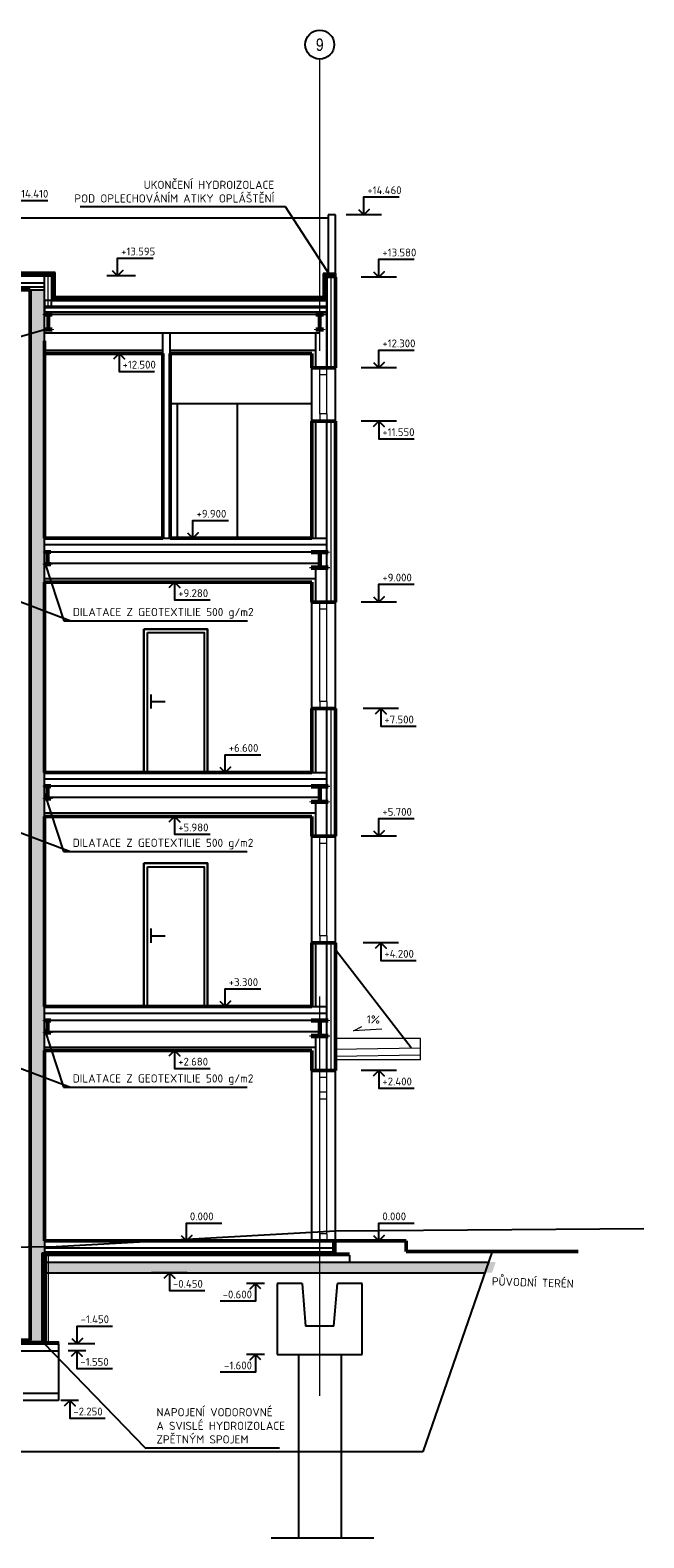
# Model space of a CAD drawing. Header units: millimetres. Extents: x -102634 to 407724, y -68883 to 155589.
# Tile 44 of 80: x 99362 to 108012, y 132598 to 153840. Entities that reach past the tile are written whole.
import ezdxf
from ezdxf.enums import TextEntityAlignment as Align
from ezdxf.lldxf.tags import DXFTag

# ---------------------------------------------------------------- set-up
doc = ezdxf.new("R2010")
doc.units = ezdxf.units.MM
doc.header["$LTSCALE"] = 20
doc.linetypes.add('IZOLACE_VODOTESNA_0.5', pattern=[30, 15, -15])
for name, color, linetype, lineweight in [('CKIZOLACE', 7, 'Continuous', 18), ('CKOKNA', 7, 'Continuous', 18), ('CKRASTR', 7, 'DASHDOT', 18), ('CKRASTR_POPIS', 9, 'Continuous', 25), ('CKSTENY_PODROVINOU', 7, 'Continuous', 25), ('CKSTENY_REZ', 7, 'Continuous', 50), ('CKTEXTY_MALE', 8, 'Continuous', 18), ('CSPROFILY_REZY', 7, 'Continuous', 50), ('IN_C_TENKA', 7, 'Continuous', 18), ('pohledy', 7, 'Continuous', 25), ('srafy', 7, 'Continuous', 18)]:
    doc.layers.add(name, color=color, linetype=linetype, lineweight=lineweight)
doc.layers.add('CKKOTY_VYS', color=8, linetype='Continuous', lineweight=25, plot=False)
doc.styles.add('Arial', font='arial.ttf', dxfattribs={"width": 0.8})
doc.styles.get("Standard").update_dxf_attribs({"font": 'isocpeur.ttf'})
tags = doc.linetypes.add('DASH', pattern=[0.75, 0.5, -0.25]).pattern_tags.tags
tags[6:7] = [DXFTag(74, 4), DXFTag(75, 0), DXFTag(340, '0'), DXFTag(46, 0.0), DXFTag(50, 0.0), DXFTag(44, 0.0), DXFTag(45, 0.0)]
tags[4:5] = [DXFTag(74, 4), DXFTag(75, 0), DXFTag(340, '0'), DXFTag(46, 0.0), DXFTag(50, 0.0), DXFTag(44, 0.0), DXFTag(45, 0.0)]
tags = doc.linetypes.add('DASHDOT', pattern=[25.4, 12.7, -6.35, 0, -6.35]).pattern_tags.tags
tags[10:11] = [DXFTag(74, 4), DXFTag(75, 0), DXFTag(340, '0'), DXFTag(46, 0.0), DXFTag(50, 0.0), DXFTag(44, 0.0), DXFTag(45, 0.0)]
tags[8:9] = [DXFTag(74, 4), DXFTag(75, 0), DXFTag(340, '0'), DXFTag(46, 0.0), DXFTag(50, 0.0), DXFTag(44, 0.0), DXFTag(45, 0.0)]
tags[6:7] = [DXFTag(74, 4), DXFTag(75, 0), DXFTag(340, '0'), DXFTag(46, 0.0), DXFTag(50, 0.0), DXFTag(44, 0.0), DXFTag(45, 0.0)]
tags[4:5] = [DXFTag(74, 4), DXFTag(75, 0), DXFTag(340, '0'), DXFTag(46, 0.0), DXFTag(50, 0.0), DXFTag(44, 0.0), DXFTag(45, 0.0)]
tags = doc.linetypes.add('DASHED', pattern=[19.05, 12.7, -6.35]).pattern_tags.tags
tags[6:7] = [DXFTag(74, 4), DXFTag(75, 0), DXFTag(340, '0'), DXFTag(46, 0.0), DXFTag(50, 0.0), DXFTag(44, 0.0), DXFTag(45, 0.0)]
tags[4:5] = [DXFTag(74, 4), DXFTag(75, 0), DXFTag(340, '0'), DXFTag(46, 0.0), DXFTag(50, 0.0), DXFTag(44, 0.0), DXFTag(45, 0.0)]
doc.linetypes.add('IZOLACE_POLYSTYREN_EXPANDOVANY', pattern='A,1,[224,CADKON.SHX,S=0.01,R=0,X=-0.5,Y=-1.74],-2', length=3)
doc.linetypes.add('IZOLACE_PROTIOTRESOVA', pattern='A,0.001,[219,CADKON.SHX,S=1,R=0,X=0,Y=0],-1,[219,CADKON.SHX,S=1,R=180,X=1,Y=0],-1', length=2.001)
doc.linetypes.add('IZOLACE_TEPELNA_U', pattern='A,0.00254,-2.54,[216,CADKON.SHX,S=2.54,R=0,X=-2.54,Y=0],-15.24,[216,CADKON.SHX,S=2.54,R=180,X=2.54,Y=0],-2.54', length=20.32254)
doc.linetypes.add('IZOLACE_TEPELNA_U_0.5', pattern='A,0.001,[221,CADKON.SHX,S=1,R=0,X=0,Y=0],-2,[221,CADKON.SHX,S=1,R=180,X=2,Y=0],-2', length=4.001)
tags = doc.linetypes.add('PRERUSENI', pattern='A,60,[100,CADKON.SHX,S=2.5,R=0,X=0,Y=0],-10', length=70).pattern_tags.tags
tags[12:13] = [DXFTag(74, 4), DXFTag(75, 0), DXFTag(340, '0'), DXFTag(46, 0.0), DXFTag(50, 0.0), DXFTag(44, 0.0), DXFTag(45, 0.0)]
doc.dimstyles.new('CADKON$7', dxfattribs={"dimscale": 100, "dimtxt": 2.5, "dimasz": 2.5, "dimexe": 1.8, "dimexo": 5, "dimgap": 0.6, "dimtad": 1, "dimrnd": 1, "dimtxsty": 'Standard', "dimblk1": 'OBLIQUE', "dimblk2": 'OBLIQUE', "dimsah": 1, "dimcen": 2.5, "dimadec": 1, "dimazin": 2, "dimtfac": 1, "dimtdec": 4, "dimtix": 1, "dimtmove": 0, "dimatfit": 3, "dimldrblk": 'DOTSMALL', "dimfxl": 5, "dimfxlon": 1, "dimtfill": 1, "dimtolj": 1, "dimarcsym": 0})

# ---------------------------------------------------------------- blocks, each defined once
blk = doc.blocks.new('*U781')
at = {"color": 0, "linetype": 'ByBlock', "lineweight": -2}
blk.add_lwpolyline([(-1.5, 1.5), (0, 0), (1.5, 1.5), (0, 0), (0, 5), (10, 5)], dxfattribs=at)
blk = doc.blocks.new('*U672')
at = {"color": 0, "linetype": 'ByBlock', "lineweight": -2}
blk.add_lwpolyline([(-1.5, 1.5), (0, 0), (1.5, 1.5), (0, 0), (0, 5), (10, 5)], dxfattribs=at)
blk = doc.blocks.new('*U707')
at = {"color": 0, "linetype": 'ByBlock', "lineweight": -2}
blk.add_lwpolyline([(-1.5, -1.5), (0, 0), (1.5, -1.5), (0, 0), (0, -5), (10, -5)], dxfattribs=at)
blk = doc.blocks.new('*U662')
at = {"color": 0, "linetype": 'ByBlock', "lineweight": -2}
blk.add_lwpolyline([(-1.5, 1.5), (0, 0), (1.5, 1.5), (0, 0), (0, 5), (10, 5)], dxfattribs=at)
blk = doc.blocks.new('*U777')
at = {"color": 0, "linetype": 'ByBlock', "lineweight": -2}
blk.add_lwpolyline([(-1.5, -1.5), (0, 0), (1.5, -1.5), (0, 0), (0, -5), (10, -5)], dxfattribs=at)
blk = doc.blocks.new('*U778')
at = {"color": 0, "linetype": 'ByBlock', "lineweight": -2}
blk.add_lwpolyline([(-1.5, 1.5), (0, 0), (1.5, 1.5), (0, 0), (0, 5), (10, 5)], dxfattribs=at)
blk = doc.blocks.new('CK_S_EXT_IPEIPE180')
for p, q in [((-45.5, 90), (45.5, 90)), ((-45.5, 90), (-45.5, 82)), ((-45.5, 82), (-11.65, 82)), ((-2.65, -73), (-2.65, 73)), ((2.65, -73), (2.65, 73)), ((45.5, 82), (11.65, 82)), ((45.5, 90), (45.5, 82)), ((-45.5, -90), (-45.5, -82)), ((-45.5, -82), (-11.65, -82)), ((-45.5, -90), (45.5, -90)), ((45.5, -82), (11.65, -82)), ((45.5, -90), (45.5, -82))]:
    blk.add_line(p, q)
for centre, start, end in [((-11.65, 73), 0, 90), ((11.65, 73), 90, 180), ((-11.65, -73), 270, 0), ((11.65, -73), 180, 270)]:
    blk.add_arc(centre, 9, start, end)
blk = doc.blocks.new('*U774')
at = {"color": 0, "linetype": 'ByBlock', "lineweight": -2}
blk.add_lwpolyline([(-1.5, -1.5), (0, 0), (1.5, -1.5), (0, 0), (0, -5), (10, -5)], dxfattribs=at)
blk = doc.blocks.new('*U775')
at = {"color": 0, "linetype": 'ByBlock', "lineweight": -2}
blk.add_lwpolyline([(-1.5, -1.5), (0, 0), (1.5, -1.5), (0, 0), (0, -5), (10, -5)], dxfattribs=at)
blk = doc.blocks.new('*U631')
at = {"layer": 'pohledy'}
for p, q in [((450, 2020), (-450, 2020)), ((-450, 2020), (-450, 0)), ((450, 0), (450, 2020)), ((-450, 0), (450, 0))]:
    blk.add_line(p, q, dxfattribs=at)
blk = doc.blocks.new('*U776')
at = {"color": 0, "linetype": 'ByBlock', "lineweight": -2}
blk.add_lwpolyline([(-1.5, -1.5), (0, 0), (1.5, -1.5), (0, 0), (0, -5), (10, -5)], dxfattribs=at)
blk = doc.blocks.new('*U675')
at = {"color": 0, "linetype": 'ByBlock', "lineweight": -2}
blk.add_lwpolyline([(-1.5, 1.5), (0, 0), (1.5, 1.5), (0, 0), (0, 5), (10, 5)], dxfattribs=at)
blk = doc.blocks.new('*U673')
at = {"color": 0, "linetype": 'ByBlock', "lineweight": -2}
blk.add_lwpolyline([(-1.5, 1.5), (0, 0), (1.5, 1.5), (0, 0), (0, 5), (10, 5)], dxfattribs=at)
blk = doc.blocks.new('CK_S_EXT_HEAHEA240')
at = {"transparency": 33554687}
for p, q in [((-120, 115), (120, 115)), ((-120, 115), (-120, 103)), ((-120, 103), (-24.75, 103)), ((-3.75, -82), (-3.75, 82)), ((3.75, -82), (3.75, 82)), ((120, 103), (24.75, 103)), ((120, 115), (120, 103)), ((-120, -115), (-120, -103)), ((-120, -103), (-24.75, -103)), ((-120, -115), (120, -115)), ((120, -103), (24.75, -103)), ((120, -115), (120, -103))]:
    blk.add_line(p, q, dxfattribs=at)
for centre, start, end in [((-24.75, 82), 0, 90), ((24.75, 82), 90, 180), ((-24.75, -82), 270, 0), ((24.75, -82), 180, 270)]:
    blk.add_arc(centre, 21, start, end, dxfattribs=at)
blk = doc.blocks.new('*U723')
at = {"color": 0, "linetype": 'ByBlock', "lineweight": -2}
blk.add_lwpolyline([(-1.5, -1.5), (0, 0), (1.5, -1.5), (0, 0), (0, -5), (10, -5)], dxfattribs=at)
blk = doc.blocks.new('*U780')
at = {"color": 0, "linetype": 'ByBlock', "lineweight": -2}
blk.add_lwpolyline([(-1.5, 1.5), (0, 0), (1.5, 1.5), (0, 0), (0, 5), (10, 5)], dxfattribs=at)
blk = doc.blocks.new('*U661')
at = {"color": 0, "linetype": 'ByBlock', "lineweight": -2}
blk.add_lwpolyline([(-1.5, 1.5), (0, 0), (1.5, 1.5), (0, 0), (0, 5), (10, 5)], dxfattribs=at)
blk = doc.blocks.new('*U722')
at = {"color": 0, "linetype": 'ByBlock', "lineweight": -2}
blk.add_lwpolyline([(-1.5, -1.5), (0, 0), (1.5, -1.5), (0, 0), (0, -5), (10, -5)], dxfattribs=at)
blk = doc.blocks.new('*U660')
at = {"color": 0, "linetype": 'ByBlock', "lineweight": -2}
blk.add_lwpolyline([(-1.5, 1.5), (0, 0), (1.5, 1.5), (0, 0), (0, 5), (10, 5)], dxfattribs=at)
blk = doc.blocks.new('*U779')
at = {"color": 0, "linetype": 'ByBlock', "lineweight": -2}
blk.add_lwpolyline([(-1.5, 1.5), (0, 0), (1.5, 1.5), (0, 0), (0, 5), (10, 5)], dxfattribs=at)
blk = doc.blocks.new('*U720')
at = {"color": 0, "linetype": 'ByBlock', "lineweight": -2}
blk.add_lwpolyline([(-1.5, -1.5), (0, 0), (1.5, -1.5), (0, 0), (0, -5), (10, -5)], dxfattribs=at)
blk = doc.blocks.new('*U719')
at = {"color": 0, "linetype": 'ByBlock', "lineweight": -2}
blk.add_lwpolyline([(-1.5, 1.5), (0, 0), (1.5, 1.5), (0, 0), (0, 5), (10, 5)], dxfattribs=at)
blk = doc.blocks.new('CK_S_EXT_IPEIPE220')
at = {"transparency": 33554687}
for p, q in [((-55, 110), (55, 110)), ((-55, 110), (-55, 100.8)), ((-55, 100.8), (-14.95, 100.8)), ((-2.95, -88.8), (-2.95, 88.8)), ((2.95, -88.8), (2.95, 88.8)), ((55, 100.8), (14.95, 100.8)), ((55, 110), (55, 100.8)), ((-55, -110), (-55, -100.8)), ((-55, -100.8), (-14.95, -100.8)), ((-55, -110), (55, -110)), ((55, -100.8), (14.95, -100.8)), ((55, -110), (55, -100.8))]:
    blk.add_line(p, q, dxfattribs=at)
for centre, start, end in [((-14.95, 88.8), 0, 90), ((14.95, 88.8), 90, 180), ((-14.95, -88.8), 270, 0), ((14.95, -88.8), 180, 270)]:
    blk.add_arc(centre, 12, start, end, dxfattribs=at)
blk = doc.blocks.new('*U659')
at = {"color": 0, "linetype": 'ByBlock', "lineweight": -2}
blk.add_lwpolyline([(-1.5, 1.5), (0, 0), (1.5, 1.5), (0, 0), (0, 5), (10, 5)], dxfattribs=at)
blk = doc.blocks.new('*U886')
at = {"color": 0, "linetype": 'ByBlock', "lineweight": -2}
blk.add_lwpolyline([(-1.5, -1.5), (0, 0), (1.5, -1.5), (0, 0), (0, -5), (10, -5)], dxfattribs=at)
blk = doc.blocks.new('*U888')
at = {"color": 0, "linetype": 'ByBlock', "lineweight": -2}
blk.add_lwpolyline([(-1.5, -1.5), (0, 0), (1.5, -1.5), (0, 0), (0, -5), (10, -5)], dxfattribs=at)
blk = doc.blocks.new('*U892')
at = {"color": 0, "linetype": 'ByBlock', "lineweight": -2}
blk.add_lwpolyline([(-1.5, -1.5), (0, 0), (1.5, -1.5), (0, 0), (0, -5), (10, -5)], dxfattribs=at)
blk = doc.blocks.new('*U891')
at = {"color": 0, "linetype": 'ByBlock', "lineweight": -2}
blk.add_lwpolyline([(-1.5, -1.5), (0, 0), (1.5, -1.5), (0, 0), (0, -5), (10, -5)], dxfattribs=at)
blk = doc.blocks.new('_OBLIQUE')
at = {"color": 0, "linetype": 'ByBlock', "transparency": 33554687}
blk.add_line((-0.5, -0.5), (0.5, 0.5), dxfattribs=at)

msp = doc.modelspace()

# ---------------------------------------------------------------- hatches: boundary and pattern name
at = {"layer": 'srafy'}
h = msp.add_hatch(dxfattribs=at)
h.set_pattern_fill('BETON-PERLITBETON', color=256, scale=25, style=0)
h.set_pattern_definition([(45, (100, 25622.1), (-70.71068, 70.71068), []), (45, (170.71, 25622.1), (-70.71068, 70.71068), [25, -75]), (135, (223.74, 25639.78), (-70.71068, -70.71068), [50, -50]), (0, (188.39, 25675.14), (70.710678, 70.710678), [35.35534, -106.06602]), (90, (223.744, 25639.78), (-70.710678, 70.710678), [35.35534, -106.06602])])
h.paths.add_polyline_path([(99564, 146062), (99564, 146112), (99564, 146312), (99564, 146320), (99564, 146332), (99564, 146484), (99564, 146492), (99564, 146682), (99564, 149462), (99564, 149512), (99564, 149577), (99564, 149837), (99564, 149872), (99564, 149932), (99564, 149952), (99564, 150032), (99564, 150182), (99364, 150182), (99364, 140082), (99364, 136597), (99534, 136597), (99534, 136612), (99564, 136612), (99564, 136682), (99564, 136782), (99564, 139462), (99564, 139512), (99564, 139712), (99564, 139720), (99564, 139732), (99564, 139884), (99564, 139892), (99564, 140082), (99564, 142762), (99564, 142812), (99564, 143012), (99564, 143020), (99564, 143032), (99564, 143184), (99564, 143192), (99564, 143382)])
h.paths.add_polyline_path([(99364, 136597), (99364, 135382), (99364, 135362), (99534, 135362), (99534, 136597)])
h = msp.add_hatch(dxfattribs=at)
h.set_pattern_fill('AR-CONC', color=256, style=0)
h.set_pattern_definition([(50, (100, 25622.1), (182.18467, -15.93909), [19.05, -209.55]), (355, (100, 25622.1), (-35.24283, 191.05664), [15.24, -167.64]), (100.451, (115.18, 25620.78), (146.9425, 175.11669), [16.19, -178.09]), (46.1842, (100, 25672.9), (271.07904, -42.04233), [28.575, -314.325]), (96.6356, (122.6, 25669.4), (237.40423, 247.42556), [24.285, -267.135]), (351.184, (100, 25672.9), (237.4046, 247.4251), [22.86, -251.46]), (21, (125.4, 25660.2), (151.61488, -102.26552), [19.05, -209.55]), (326, (125.4, 25660.2), (61.80203, 184.18797), [15.24, -167.64]), (71.4514, (138.03, 25651.68), (213.4165, 81.92286), [16.19, -178.09]), (37.5, (100, 25622.104), (3.088603, 84.55504), [0, -165.608, 0, -170.18, 0, -168.275]), (7.5, (100, 25622.1), (66.81966, 100.180575), [0, -97.028, 0, -161.798, 0, -64.135]), (327.5, (43.36, 25622.104), (135.590595, -5.728744), [0, -63.5, 0, -198.12, 0, -262.89]), (317.5, (17.96, 25622.1), (148.12918, 25.42649), [0, -82.55, 0, -131.572, 0, -186.69])])
h.paths.add_polyline_path([(100808, 135892), (100808, 136222), (100973, 136222), (100973, 135892)], flags=24)
h.paths.add_polyline_path([(103764, 136482), (105924, 136482), (105872, 136332), (103544, 136332), (103544, 136482)])
h.paths.add_polyline_path([(103544, 136332), (103544, 136482), (99564, 136482), (99564, 136332)])

# ---------------------------------------------------------------- linework, layer by layer
at = {"layer": 'CKIZOLACE'}
for p, q in [((99564, 136682), (103664, 136682)), ((103664, 136612), (103864, 136612)), ((99614, 136582), (99564, 136582)), ((99614, 136582), (99614, 135332)), ((97364, 135362), (99764, 135362)), ((99614, 135332), (99564, 135332)), ((99764, 135362), (99764, 135332))]:
    msp.add_line(p, q, dxfattribs=at)
at = {"layer": 'CKIZOLACE', "linetype": 'IZOLACE_VODOTESNA_0.5'}
for points in [[(103664, 150387, 50, 50, 0), (103519, 150387, 50, 50, 0), (103519, 150057, 50, 50, 0), (99689, 150057, 50, 50, 0), (99689, 150402, 50, 50, 0), (97491, 150402, 50, 50, 0), (97491, 150182, 50, 50, 0), (91374, 150182, 50, 50, 0), (91374, 150387, 50, 50, 0), (91229, 150387, 0, 0, 0)], [(86739, 136782, 30, 30, 0), (86739, 136597, 30, 30, 0), (97579, 136597, 30, 30, 0), (97579, 135347, 30, 30, 0), (99549, 135347, 30, 30, 0), (99549, 136597, 30, 30, 0), (103649, 136597, 30, 30, 0), (103649, 136782, 0, 0, 0)], [(103664, 136597, 30, 30, 0), (103864, 136597, 0, 0, 0)], [(97364, 135347, 30, 30, 0), (99764, 135347, 0, 0, 0)]]:
    msp.add_lwpolyline(points, format="xyseb", dxfattribs=at)
at = {"layer": 'CKIZOLACE', "linetype": 'IZOLACE_TEPELNA_U', "ltscale": 0.492126}
for points in [[(99614, 149932), (99614, 150377)], [(99564, 136632), (103664, 136632)]]:
    msp.add_lwpolyline(points, dxfattribs=at)
at = {"layer": 'CKIZOLACE', "linetype": 'IZOLACE_POLYSTYREN_EXPANDOVANY', "ltscale": 3}
for points in [[(103604, 149082), (103604, 150362)], [(103604, 145782), (103604, 146682), (103604, 148332)], [(103604, 142482), (103604, 143382), (103604, 144282)], [(103604, 139182), (103604, 140082), (103604, 140982)]]:
    msp.add_lwpolyline(points, dxfattribs=at)
at = {"layer": 'CKIZOLACE', "linetype": 'IZOLACE_TEPELNA_U_0.5', "ltscale": 2}
msp.add_lwpolyline([(103544, 149952), (99564, 149952)], dxfattribs=at)
at = {"layer": 'CKIZOLACE', "linetype": 'IZOLACE_PROTIOTRESOVA', "ltscale": 2.5}
msp.add_lwpolyline([(99589, 136582), (99589, 135332)], dxfattribs=at)
at = {"layer": 'CKKOTY_VYS'}
for p, q in [((104315, 151240), (103815, 151240)), ((100845, 150377), (100445, 150377)), ((104527, 150362), (104027, 150362)), ((100865, 149282), (100365, 149282)), ((104527, 149082), (104027, 149082)), ((104527, 148332), (104027, 148332)), ((101907, 146682), (101407, 146682)), ((101649, 146062), (101149, 146062)), ((104527, 145782), (104027, 145782)), ((104555, 144282), (104055, 144282)), ((102362, 143382), (101862, 143382)), ((101649, 142762), (101149, 142762)), ((104527, 142482), (104027, 142482)), ((104555, 140982), (104055, 140982)), ((102362, 140082), (101862, 140082)), ((101649, 139462), (101149, 139462)), ((104527, 139182), (104027, 139182)), ((101814, 136782), (101314, 136782)), ((104527, 136782), (104027, 136782)), ((101575, 136332), (101075, 136332)), ((102664, 136182), (102414, 136182)), ((100273, 135332), (99899, 135332)), ((100146, 135232), (99896, 135232)), ((102664, 135182), (102414, 135182)), ((100046, 134532), (99796, 134532))]:
    msp.add_line(p, q, dxfattribs=at)
at = {"layer": 'CKOKNA'}
for p, q in [((103444, 148982), (103444, 149082)), ((103444, 148432), (103444, 148982)), ((103544, 148982), (103444, 148982)), ((103544, 148982), (103544, 149082)), ((103544, 148432), (103544, 148982)), ((103544, 148432), (103444, 148432)), ((103444, 148432), (103444, 148332)), ((103544, 148432), (103544, 148332)), ((103444, 145682), (103444, 145782)), ((103544, 145682), (103544, 145782)), ((103444, 144382), (103444, 145682)), ((103544, 145682), (103444, 145682)), ((103544, 144382), (103544, 145682)), ((103544, 144382), (103444, 144382)), ((103444, 144382), (103444, 144282)), ((103544, 144382), (103544, 144282)), ((103444, 142382), (103444, 142482)), ((103444, 141082), (103444, 142382)), ((103544, 142382), (103444, 142382)), ((103544, 142382), (103544, 142482)), ((103544, 141082), (103544, 142382)), ((103544, 141082), (103444, 141082)), ((103444, 141082), (103444, 140982)), ((103544, 141082), (103544, 140982)), ((103444, 139082), (103444, 139182)), ((103544, 139082), (103544, 139182)), ((103444, 136882), (103444, 139082)), ((103544, 139082), (103444, 139082)), ((103544, 136882), (103544, 139082)), ((103444, 138882), (103544, 138882)), ((103444, 138782), (103544, 138782)), ((103544, 136882), (103444, 136882)), ((103444, 136882), (103444, 136782)), ((103544, 136882), (103544, 136782))]:
    msp.add_line(p, q, dxfattribs=at)
at = {"layer": 'CKRASTR'}
for p, q in [((103444, 149320), (103444, 153432)), ((103444, 134598), (103444, 140223))]:
    msp.add_line(p, q, dxfattribs=at)
at = {"layer": 'CKRASTR_POPIS'}
msp.add_circle((103444, 153636), 204, dxfattribs=at)
at = {"layer": 'CKSTENY_PODROVINOU'}
for p, q in [((99714, 150427), (97466, 150427)), ((99714, 150082), (99714, 150427)), ((103494, 150412), (103494, 150082)), ((103664, 150412), (103494, 150412)), ((103664, 150412), (103664, 150362)), ((97516, 150377), (99664, 150377)), ((99564, 149932), (99564, 150377)), ((99564, 150377), (99664, 150377)), ((99664, 150377), (99664, 150032)), ((103544, 150032), (103544, 150362)), ((103544, 150362), (103544, 150032)), ((103664, 150362), (103544, 150362)), ((103544, 150362), (103664, 150362)), ((103664, 150392), (103664, 150362)), ((103544, 150032), (99564, 150032)), ((99564, 150032), (99564, 149872)), ((99664, 150032), (103544, 150032)), ((99664, 149932), (99664, 150032)), ((103494, 150082), (99714, 150082)), ((103544, 150032), (103544, 149872)), ((103544, 149082), (103544, 150032)), ((99564, 149932), (99664, 149932)), ((99564, 149872), (103544, 149872)), ((103544, 149082), (103664, 149082)), ((103544, 146682), (103544, 148332)), ((103544, 148332), (103664, 148332)), ((103544, 145782), (103544, 146682)), ((103544, 145782), (103664, 145782)), ((103544, 143382), (103544, 144282)), ((103544, 144282), (103664, 144282)), ((103544, 142482), (103544, 143382)), ((103544, 142482), (103664, 142482)), ((103544, 140082), (103544, 140982)), ((103544, 140982), (103664, 140982)), ((103544, 140082), (103544, 140982)), ((103544, 139182), (103544, 140082)), ((103544, 139182), (103544, 140082)), ((103544, 139182), (103664, 139182)), ((99534, 136612), (103634, 136612)), ((99534, 135362), (99534, 136612)), ((103634, 136612), (103634, 136782)), ((103634, 136782), (103664, 136782)), ((103664, 136782), (103664, 136582)), ((103664, 136602), (103664, 136582)), ((99564, 136582), (103864, 136582)), ((99564, 136582), (99564, 135332)), ((97564, 135332), (99564, 135332)), ((97594, 135362), (99534, 135362))]:
    msp.add_line(p, q, dxfattribs=at)
at = {"layer": 'CKSTENY_REZ'}
for p, q in [((99364, 150182), (97764, 150182)), ((99364, 140082), (99364, 150182)), ((103664, 149082), (103664, 150362)), ((99564, 146682), (99564, 149462)), ((99564, 149282), (101234, 149282)), ((101234, 146682), (101234, 149282)), ((101334, 146682), (101334, 149282)), ((101334, 149282), (103334, 149282)), ((103334, 149082), (103334, 149282)), ((103664, 149082), (103334, 149082)), ((103664, 148332), (103334, 148332)), ((103334, 148332), (103334, 146682)), ((103664, 146682), (103664, 148332)), ((99564, 146682), (101234, 146682)), ((101334, 146682), (103334, 146682)), ((103664, 146682), (103664, 145782)), ((99564, 146062), (103334, 146062)), ((99564, 143382), (99564, 146062)), ((103334, 145782), (103334, 146062)), ((103664, 145782), (103334, 145782)), ((103664, 144282), (103334, 144282)), ((103334, 144282), (103334, 143382)), ((103664, 143382), (103664, 144282)), ((99564, 143382), (103334, 143382)), ((103664, 143382), (103664, 142482)), ((99564, 142762), (103334, 142762)), ((99564, 140082), (99564, 142762)), ((103334, 142482), (103334, 142762)), ((103664, 142482), (103334, 142482)), ((103334, 140982), (103334, 140082)), ((103664, 140982), (103334, 140982)), ((103664, 140082), (103664, 140982)), ((99364, 135382), (99364, 140082)), ((99564, 140082), (103334, 140082)), ((103664, 140082), (103664, 139182)), ((99564, 136782), (99564, 139462)), ((99564, 139462), (103334, 139462)), ((103334, 139182), (103334, 139462)), ((103664, 139182), (103334, 139182)), ((103664, 136782), (99564, 136782)), ((103664, 136782), (104664, 136782)), ((104664, 136782), (104664, 136632)), ((104664, 136632), (107088, 136632)), ((97764, 135382), (99364, 135382))]:
    msp.add_line(p, q, dxfattribs=at)
at = {"layer": 'CKTEXTY_MALE'}
for p, q in [((103921, 139739), (104036, 139802)), ((104321, 139763), (103921, 139739))]:
    msp.add_line(p, q, dxfattribs=at)
at = {"layer": 'Defpoints', "color": 2}
for p, q in [((105876, 136632), (104895, 133811)), ((104895, 133811), (83065, 133811))]:
    msp.add_line(p, q, dxfattribs=at)
at = {"layer": 'IN_C_TENKA'}
for p, q in [((104864, 139632), (103664, 139632)), ((104864, 139332), (104864, 139632)), ((103663, 139482), (104863, 139502)), ((103664, 139382), (104864, 139402)), ((104864, 139332), (103664, 139332))]:
    msp.add_line(p, q, dxfattribs=at)
at = {"layer": 'pohledy'}
for p, q in [((103564, 151190), (97444, 151190)), ((103664, 151240), (103564, 151240)), ((103564, 151240), (103564, 150362)), ((103664, 150362), (103664, 151240)), ((99564, 150277), (97564, 150277)), ((99564, 150217), (97564, 150217)), ((99364, 150182), (99564, 150182)), ((99564, 149462), (99564, 150277)), ((103544, 150032), (103544, 149082)), ((99564, 149932), (103544, 149932)), ((99564, 149932), (99664, 149932)), ((99564, 149837), (103544, 149837)), ((99564, 149577), (103444, 149577)), ((101234, 149282), (101234, 149577)), ((101334, 149282), (101334, 149577)), ((103384, 149580), (103384, 149085)), ((99564, 149332), (101234, 149332)), ((101334, 149332), (103384, 149332)), ((103334, 148332), (103334, 149082)), ((103664, 148332), (103664, 149082)), ((101334, 148582), (103334, 148582)), ((101434, 148582), (101434, 146682)), ((102284, 146682), (102284, 148582)), ((103384, 148332), (103384, 146682)), ((99564, 146062), (99564, 146682)), ((99564, 146592), (103544, 146592)), ((101234, 146682), (101334, 146682)), ((101434, 146682), (102284, 146682)), ((103334, 146682), (103544, 146682)), ((103664, 143382), (103664, 146682)), ((99564, 146492), (103334, 146492)), ((99564, 146332), (103441, 146332)), ((103384, 146262), (103384, 145782)), ((99564, 146112), (103384, 146112)), ((103334, 144282), (103334, 145782)), ((103664, 144282), (103664, 145782)), ((101064, 144482), (101064, 144282)), ((101064, 144382), (101264, 144382)), ((103384, 144282), (103384, 143382)), ((99364, 140082), (99364, 143382)), ((99564, 140082), (99564, 143382)), ((99564, 142762), (99564, 143382)), ((99564, 143292), (103544, 143292)), ((99564, 143192), (103334, 143192)), ((103334, 143382), (103544, 143382)), ((103664, 140082), (103664, 143382)), ((99564, 143032), (103441, 143032)), ((103384, 142962), (103384, 142482)), ((99564, 142812), (103384, 142812)), ((103334, 140982), (103334, 142482)), ((103664, 140982), (103664, 142482)), ((101064, 141182), (101064, 140982)), ((101064, 141082), (101264, 141082)), ((103384, 140982), (103384, 140082)), ((99364, 136782), (99364, 140082)), ((99364, 136782), (99364, 140082)), ((99564, 139462), (99564, 140082)), ((99564, 139992), (103544, 139992)), ((103334, 140082), (103544, 140082)), ((99564, 139892), (103334, 139892)), ((99564, 139732), (103441, 139732)), ((103384, 139662), (103384, 139182)), ((99564, 139512), (103384, 139512)), ((103334, 136782), (103334, 139182)), ((103664, 136782), (103664, 139182)), ((99564, 136782), (99564, 136582)), ((99564, 136682), (103664, 136682)), ((99564, 136482), (103664, 136482)), ((103664, 136482), (105824, 136482)), ((103864, 136582), (103864, 136482)), ((99564, 136332), (105772, 136332)), ((99364, 135382), (99364, 135332)), ((99564, 135332), (99764, 135332)), ((99564, 135332), (99764, 135332)), ((99764, 135332), (99764, 134532)), ((97364, 135232), (99764, 135232)), ((99764, 134632), (99264, 134632)), ((99764, 134532), (99264, 134532))]:
    msp.add_line(p, q, dxfattribs=at)
at = {"layer": 'pohledy', "linetype": 'DASH', "ltscale": 10}
msp.add_line((104733, 139500), (103664, 140882), dxfattribs=at)
at = {"layer": 'pohledy', "linetype": 'DASHED'}
for p, q in [((102844, 136182), (102844, 135182)), ((103194, 136182), (102844, 136182)), ((103194, 136182), (103244, 135582)), ((103644, 135582), (103694, 136182)), ((104044, 136182), (103694, 136182)), ((104044, 135182), (104044, 136182)), ((103644, 135582), (103244, 135582)), ((102844, 135182), (104044, 135182)), ((103144, 135182), (103144, 132598)), ((103744, 135182), (103744, 132598))]:
    msp.add_line(p, q, dxfattribs=at)
at = {"layer": 'pohledy', "linetype": 'PRERUSENI'}
msp.add_line((102758, 132598), (104207, 132598), dxfattribs=at)
at = {"layer": 'pohledy'}
for points in [[(100964, 145402), (101864, 145402), (101864, 143382), (100964, 143382)], [(101014, 145352), (101814, 145352), (101814, 143382), (101014, 143382)], [(100964, 142102), (101864, 142102), (101864, 140082), (100964, 140082)], [(101014, 142052), (101814, 142052), (101814, 140082), (101014, 140082)]]:
    msp.add_lwpolyline(points, close=True, dxfattribs=at)
at = {"layer": 'pohledy', "linetype": 'DASHED'}
msp.add_lwpolyline([(83065, 136652), (86754, 136652), (92924, 136622), (99727, 136702), (103664, 136922), (108012, 136954)], dxfattribs=at)

# ---------------------------------------------------------------- block references
at = {"layer": 'CKKOTY_VYS'}
ref = msp.add_blockref('*U675', (99110, 151190), dxfattribs=dict(at, xscale=50, yscale=50, zscale=50))
ref.add_attrib('Výška', '+14.410', (99160, 151480), dxfattribs={"layer": '0', "color": 0, "linetype": 'ByBlock', "lineweight": -2, "height": 110})
ref = msp.add_blockref('*U675', (104065, 151240), dxfattribs=dict(at, xscale=50, yscale=50, zscale=50))
ref.add_attrib('Výška', '+14.460', (104115, 151530), dxfattribs={"layer": '0', "color": 0, "linetype": 'ByBlock', "lineweight": -2, "height": 110})
ref = msp.add_blockref('*U673', (100595, 150377), dxfattribs=dict(at, xscale=50, yscale=50, zscale=50))
ref.add_attrib('Výška', '+13.595', (100645, 150667), dxfattribs={"layer": '0', "color": 0, "linetype": 'ByBlock', "lineweight": -2, "height": 110})
ref = msp.add_blockref('*U659', (104277, 150362), dxfattribs=dict(at, xscale=50, yscale=50, zscale=50))
ref.add_attrib('Výška', '+13.580', (104327, 150652), dxfattribs={"layer": '0', "color": 0, "linetype": 'ByBlock', "lineweight": -2, "height": 110})
ref = msp.add_blockref('*U719', (104277, 149082), dxfattribs=dict(at, xscale=50, yscale=50, zscale=50))
ref.add_attrib('Výška', '+12.300', (104327, 149372), dxfattribs={"layer": '0', "color": 0, "linetype": 'ByBlock', "lineweight": -2, "height": 110})
ref = msp.add_blockref('*U777', (100615, 149282), dxfattribs=dict(at, xscale=50, yscale=50, zscale=50))
ref.add_attrib('Výška', '+12.500', (100665, 149072), dxfattribs={"layer": '0', "color": 0, "linetype": 'ByBlock', "lineweight": -2, "height": 110})
ref = msp.add_blockref('*U720', (104277, 148332), dxfattribs=dict(at, xscale=50, yscale=50, zscale=50))
ref.add_attrib('Výška', '+11.550', (104327, 148122), dxfattribs={"layer": '0', "color": 0, "linetype": 'ByBlock', "lineweight": -2, "height": 110})
ref = msp.add_blockref('*U778', (101657, 146682), dxfattribs=dict(at, xscale=50, yscale=50, zscale=50))
ref.add_attrib('Výška', '+9.900', (101707, 146972), dxfattribs={"layer": '0', "color": 0, "linetype": 'ByBlock', "lineweight": -2, "height": 110})
ref = msp.add_blockref('*U660', (104277, 145782), dxfattribs=dict(at, xscale=50, yscale=50, zscale=50))
ref.add_attrib('Výška', '+9.000', (104327, 146072), dxfattribs={"layer": '0', "color": 0, "linetype": 'ByBlock', "lineweight": -2, "height": 110})
ref = msp.add_blockref('*U776', (101399, 146062), dxfattribs=dict(at, xscale=50, yscale=50, zscale=50))
ref.add_attrib('Výška', '+9.280', (101449, 145852), dxfattribs={"layer": '0', "color": 0, "linetype": 'ByBlock', "lineweight": -2, "height": 110})
ref = msp.add_blockref('*U722', (104305, 144282), dxfattribs=dict(at, xscale=50, yscale=50, zscale=50))
ref.add_attrib('Výška', '+7.500', (104355, 144072), dxfattribs={"layer": '0', "color": 0, "linetype": 'ByBlock', "lineweight": -2, "height": 110})
ref = msp.add_blockref('*U779', (102112, 143382), dxfattribs=dict(at, xscale=50, yscale=50, zscale=50))
ref.add_attrib('Výška', '+6.600', (102162, 143672), dxfattribs={"layer": '0', "color": 0, "linetype": 'ByBlock', "lineweight": -2, "height": 110})
ref = msp.add_blockref('*U775', (101399, 142762), dxfattribs=dict(at, xscale=50, yscale=50, zscale=50))
ref.add_attrib('Výška', '+5.980', (101449, 142552), dxfattribs={"layer": '0', "color": 0, "linetype": 'ByBlock', "lineweight": -2, "height": 110})
ref = msp.add_blockref('*U661', (104277, 142482), dxfattribs=dict(at, xscale=50, yscale=50, zscale=50))
ref.add_attrib('Výška', '+5.700', (104327, 142772), dxfattribs={"layer": '0', "color": 0, "linetype": 'ByBlock', "lineweight": -2, "height": 110})
ref = msp.add_blockref('*U723', (104305, 140982), dxfattribs=dict(at, xscale=50, yscale=50, zscale=50))
ref.add_attrib('Výška', '+4.200', (104355, 140772), dxfattribs={"layer": '0', "color": 0, "linetype": 'ByBlock', "lineweight": -2, "height": 110})
ref = msp.add_blockref('*U780', (102112, 140082), dxfattribs=dict(at, xscale=50, yscale=50, zscale=50))
ref.add_attrib('Výška', '+3.300', (102162, 140372), dxfattribs={"layer": '0', "color": 0, "linetype": 'ByBlock', "lineweight": -2, "height": 110})
ref = msp.add_blockref('*U774', (101399, 139462), dxfattribs=dict(at, xscale=50, yscale=50, zscale=50))
ref.add_attrib('Výška', '+2.680', (101449, 139252), dxfattribs={"layer": '0', "color": 0, "linetype": 'ByBlock', "lineweight": -2, "height": 110})
ref = msp.add_blockref('*U723', (104277, 139182), dxfattribs=dict(at, xscale=50, yscale=50, zscale=50))
ref.add_attrib('Výška', '+2.400', (104327, 138972), dxfattribs={"layer": '0', "color": 0, "linetype": 'ByBlock', "lineweight": -2, "height": 110})
ref = msp.add_blockref('*U781', (101564, 136782), dxfattribs=dict(at, xscale=50, yscale=50, zscale=50))
ref.add_attrib('Výška', '0.000', (101614, 137072), dxfattribs={"layer": '0', "color": 0, "linetype": 'ByBlock', "lineweight": -2, "height": 110})
ref = msp.add_blockref('*U662', (104277, 136782), dxfattribs=dict(at, xscale=50, yscale=50, zscale=50))
ref.add_attrib('Výška', '0.000', (104327, 137072), dxfattribs={"layer": '0', "color": 0, "linetype": 'ByBlock', "lineweight": -2, "height": 110})
ref = msp.add_blockref('*U707', (101325, 136332), dxfattribs=dict(at, xscale=50, yscale=50, zscale=50))
ref.add_attrib('Výška', '-0.450', (101375, 136122), dxfattribs={"layer": '0', "color": 0, "linetype": 'ByBlock', "lineweight": -2, "height": 110})
ref = msp.add_blockref('*U891', (102539, 136182), dxfattribs=dict(at, xscale=-50, yscale=50, zscale=50))
ref.add_attrib('Výška', '-0.600', dxfattribs={"layer": '0', "color": 0, "linetype": 'ByBlock', "lineweight": -2, "height": 110}).set_placement((102489, 135972), align=Align.RIGHT)
ref = msp.add_blockref('*U672', (100023, 135332), dxfattribs=dict(at, xscale=50, yscale=50, zscale=50))
ref.add_attrib('Výška', '-1.450', (100073, 135622), dxfattribs={"layer": '0', "color": 0, "linetype": 'ByBlock', "lineweight": -2, "height": 110})
ref = msp.add_blockref('*U886', (100021, 135232), dxfattribs=dict(at, xscale=50, yscale=50, zscale=50))
ref.add_attrib('Výška', '-1.550', (100071, 135022), dxfattribs={"layer": '0', "color": 0, "linetype": 'ByBlock', "lineweight": -2, "height": 110})
ref = msp.add_blockref('*U892', (102539, 135182), dxfattribs=dict(at, xscale=-50, yscale=50, zscale=50))
ref.add_attrib('Výška', '-1.600', dxfattribs={"layer": '0', "color": 0, "linetype": 'ByBlock', "lineweight": -2, "height": 110}).set_placement((102489, 134972), align=Align.RIGHT)
ref = msp.add_blockref('*U888', (99921, 134532), dxfattribs=dict(at, xscale=50, yscale=50, zscale=50))
ref.add_attrib('Výška', '-2.250', (99971, 134322), dxfattribs={"layer": '0', "color": 0, "linetype": 'ByBlock', "lineweight": -2, "height": 110})
at = {"layer": 'CSPROFILY_REZY'}
for name, p in [('CK_S_EXT_IPEIPE220', (99619, 149727)), ('CK_S_EXT_IPEIPE220', (103444, 149727)), ('CK_S_EXT_IPEIPE180', (99610, 146402)), ('CK_S_EXT_HEAHEA240', (103444, 146377)), ('CK_S_EXT_IPEIPE180', (99610, 143102)), ('CK_S_EXT_HEAHEA240', (103444, 143077)), ('CK_S_EXT_IPEIPE180', (99610, 139802)), ('CK_S_EXT_HEAHEA240', (103444, 139777))]:
    msp.add_blockref(name, p, dxfattribs=at)
at = {"layer": 'pohledy'}
for p in [(101414, 143382), (101414, 140082)]:
    msp.add_blockref('*U631', p, dxfattribs=at)

# ---------------------------------------------------------------- texts
at = {"layer": 'CKRASTR_POPIS', "style": 'Arial', "width": 0.8}
msp.add_text('9', height=175, dxfattribs=at).set_placement((103444, 153635), align=Align.MIDDLE)
at = {"layer": 'CKTEXTY_MALE'}
for s, rotation, p in [('1%', 358.221, (104105, 139847)), ('PŮVODNÍ TERÉN', 358.2816, (105868, 136155))]:
    msp.add_text(s, height=115, rotation=rotation, dxfattribs=at).set_placement(p)
at = {"layer": 'CKTEXTY_MALE', "char_height": 115}
for s, insert, attachment_point in [('UKONČENÍ HYDROIZOLACE\\PPOD OPLECHOVÁNÍM ATIKY OPLÁŠTĚNÍ', (102803, 151411), 9), ('DILATACE Z GEOTEXTILIE 500 g/m2', (99965, 145549), 7), ('DILATACE Z GEOTEXTILIE 500 g/m2', (99962, 142298), 7), ('DILATACE Z GEOTEXTILIE 500 g/m2', (99962, 138978), 7), ('NAPOJENÍ VODOROVNÉ \\PA SVISLÉ HYDROIZOLACE \\PZPĚTNÝM SPOJEM', (101143, 133927), 7)]:
    msp.add_mtext(s, dxfattribs=dict(at, insert=insert, attachment_point=attachment_point))

# ---------------------------------------------------------------- leaders
at = {"layer": 'CKTEXTY_MALE', "annotation_type": 0, "has_hookline": 1}
for points, override, hookline_direction, text_width in [([(103604, 150362), (102963, 151351), (102863, 151351)], {"dimtxt": 2.3, "dimasz": 1}, 1, 2737), ([(99567, 146336), (99835, 145519), (99935, 145519)], {"dimscale": 50, "dimtxt": 2.3, "dimasz": 2, "dimfxl": 1, "dimfxlon": 0}, 0, 2461), ([(99564, 143085), (99832, 142268), (99932, 142268)], {"dimscale": 50, "dimtxt": 2.3, "dimasz": 2, "dimfxl": 1, "dimfxlon": 0}, 0, 2461), ([(99564, 139765), (99832, 138948), (99932, 138948)], {"dimscale": 50, "dimtxt": 2.3, "dimasz": 2, "dimfxl": 1, "dimfxlon": 0}, 0, 2461), ([(99549, 135347), (100983, 133867), (101083, 133867)], {"dimtxt": 2.3, "dimasz": 1}, 0, 1736)]:
    msp.add_leader(points, dimstyle='CADKON$7', override=override, dxfattribs=dict(at, hookline_direction=hookline_direction, text_width=text_width))
at = {"layer": 'CKTEXTY_MALE'}
for points in [[(99564, 149617), (97018, 148884)], [(97564, 146411), (99935, 145519)], [(97562, 143160), (99932, 142268)], [(97562, 139841), (99932, 138948)]]:
    msp.add_leader(points, dimstyle='CADKON$7', override={"dimscale": 50, "dimtxt": 2.3, "dimasz": 2, "dimfxl": 1, "dimfxlon": 0}, dxfattribs=at)

doc.saveas('drawing.dxf')
